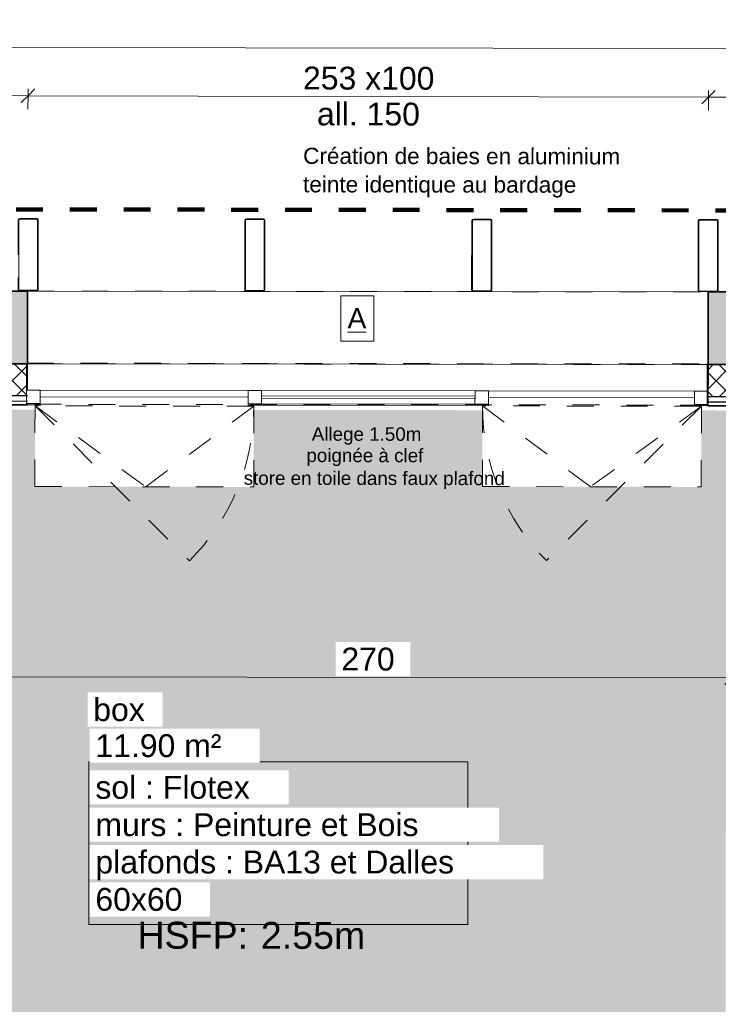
# Model space of a CAD drawing. Header units: metres. Extents: x 107 to 154, y -7 to 138.
# Tile 36 of 62: x 119.78 to 122.37, y 131.85 to 135.52. Entities that reach past the tile are written whole.
import ezdxf

# ---------------------------------------------------------------- set-up
doc = ezdxf.new("R2010")
doc.units = ezdxf.units.M
for name, pattern in [('Caché', [0.003, 0.002, -0.001]), ('Centre', [0.0125, 0.0025, -0.001875, 0.00625, -0.001875]), ('Projeté', [0.003969, 0.002381, -0.001587])]:
    doc.linetypes.add(name, pattern=pattern)
for name, color, linetype, lineweight in [('A-ANNO-DIMS', 7, 'Continuous', 20), ('A-ANNO-DIMS-50', 7, 'Continuous', 20), ('A-AREA-IDEN', 7, 'Continuous', 20), ('A-DETL-GENF', 7, 'Continuous', 18), ('A-DETL-HDLN', 7, 'Caché', 18), ('A-GENM', 7, 'Continuous', 18), ('A-GLAZ', 7, 'Continuous', 18), ('A-GLAZ-CURT', 7, 'Continuous', 18), ('A-GLAZ-CWMG', 7, 'Continuous', 18), ('A-WALL', 7, 'Continuous', 18), ('G-ANNO-TEXT', 7, 'Continuous', 20), ('I-WALL', 7, 'Continuous', 18), ('S-COLS', 7, 'Continuous', 18)]:
    doc.layers.add(name, color=color, linetype=linetype, lineweight=lineweight)
doc.layers.add('A-DETL', color=7, linetype='Continuous', lineweight=18, true_color=0x00a600)
doc.layers.add('A-WALL-PATT', color=7, linetype='Continuous', true_color=0x2a2a2a)
doc.styles.add('Arial_4', font='arial.ttf', dxfattribs={"height": 0.075})
doc.styles.add('Arial_5', font='arial.ttf', dxfattribs={"height": 0.085})
doc.styles.add('Arial_6', font='arial.ttf', dxfattribs={"height": 0.1})
doc.styles.add('Arial_8', font='arial.ttf', dxfattribs={"height": 0.05})
doc.styles.add('Arial_9', font='arial.ttf', dxfattribs={"height": 0.06})
doc.dimstyles.new('GRZRIG_Cotes_linéaires_-Arial_1_7', dxfattribs={"dimscale": 0.3048, "dimtxt": 0.086722, "dimasz": 0.164042, "dimexe": 0.082021, "dimexo": 0.0625, "dimgap": 8.2021e-05, "dimtad": 1, "dimdec": 0, "dimlfac": 100, "dimzin": 0, "dimdsep": 46, "dimtxsty": 'Arial_5', "dimblk1": 'OBLIQUE', "dimblk2": 'OBLIQUE', "dimsah": 1, "dimcen": 0.09, "dimdle": 0.082021, "dimazin": 0, "dimtfac": 1, "dimtdec": 4, "dimtix": 1, "dimtmove": 0, "dimatfit": 3, "dimfxl": 0.164042, "dimfxlon": 1, "dimtvp": 1, "dimtolj": 1, "dimtzin": 0, "dimarcsym": 2})
doc.dimstyles.new('GRZRIG_Cotes_linéaires_-Arial_1_7_op', dxfattribs={"dimscale": 0.3048, "dimtxt": 0.086722, "dimasz": 0.164042, "dimexe": 0.082021, "dimexo": 0.0625, "dimgap": 8.2021e-05, "dimtad": 1, "dimdec": 0, "dimlfac": 100, "dimzin": 0, "dimdsep": 46, "dimtxsty": 'Arial_5', "dimblk1": 'OBLIQUE', "dimblk2": 'OBLIQUE', "dimsah": 1, "dimcen": 0.09, "dimdle": 0.082021, "dimazin": 0, "dimtfac": 1, "dimtdec": 4, "dimtix": 1, "dimtmove": 0, "dimatfit": 3, "dimfxl": 0.164042, "dimfxlon": 1, "dimtvp": 1, "dimtfill": 1, "dimtolj": 1, "dimtzin": 0, "dimarcsym": 2})

# ---------------------------------------------------------------- blocks, each defined once
blk = doc.blocks.new('Profil creux rectangulaire RHS - 270x75RHS-V39-DCE-R-1 Proj 50')
at = {"layer": 'S-COLS'}
for p, q in [((-0.0375, 0.129), (-0.0375, 0)), ((-0.0345, -0.129), (-0.0345, 0.129)), ((0.0315, 0.135), (-0.0315, 0.135)), ((-0.0315, 0.132), (0.0315, 0.132)), ((0.0345, 0.129), (0.0345, -0.129)), ((0.0375, -0.129), (0.0375, 0.129)), ((-0.0375, -0.085), (-0.0375, -0.129)), ((0.0315, -0.132), (-0.0315, -0.132))]:
    blk.add_line(p, q, dxfattribs=at)
for centre, radius, start, end in [((-0.0315, 0.129), 0.006, 90, 180), ((-0.0315, 0.129), 0.003, 90, 180), ((0.0315, 0.129), 0.006, 360, 90), ((0.0315, 0.129), 0.003, 0, 90), ((-0.0315, -0.129), 0.006, 180, 270), ((-0.0315, -0.129), 0.003, 180, 270), ((0.0315, -0.129), 0.006, 270, 360), ((0.0315, -0.129), 0.003, 270, 360)]:
    blk.add_arc(centre, radius, start, end, dxfattribs=at)
blk = doc.blocks.new('Profil creux rectangulaire RHS - 270x75RHS-V41-DCE-R-1 Proj 50')
at = {"layer": 'S-COLS'}
for p, q in [((-0.0375, 0.129), (-0.0375, -0.129)), ((-0.0345, -0.129), (-0.0345, 0.129)), ((0.0315, 0.135), (-0.0315, 0.135)), ((-0.0315, 0.132), (0.0315, 0.132)), ((0.0345, 0.129), (0.0345, -0.129)), ((0.0375, -0.129), (0.0375, 0.129)), ((0.0315, -0.132), (-0.0315, -0.132))]:
    blk.add_line(p, q, dxfattribs=at)
for centre, radius, start, end in [((-0.0315, 0.129), 0.006, 90, 180), ((-0.0315, 0.129), 0.003, 90, 180), ((0.0315, 0.129), 0.006, 360, 90), ((0.0315, 0.129), 0.003, 0, 90), ((-0.0315, -0.129), 0.006, 180, 270), ((-0.0315, -0.129), 0.003, 180, 270), ((0.0315, -0.129), 0.006, 270, 360), ((0.0315, -0.129), 0.003, 270, 360)]:
    blk.add_arc(centre, radius, start, end, dxfattribs=at)
blk = doc.blocks.new('OMD_Ouvrant - Oscillo Battant-5382179-DCE-R-1 Proj 50')
at = {"layer": 'A-GLAZ'}
for p, q in [((-0.3866, -0.0333), (-0.3866, 0)), ((-0.3866, 0), (0.3866, 0)), ((0.3866, 0), (0.3866, -0.0335))]:
    blk.add_line(p, q, dxfattribs=at)
blk = doc.blocks.new('Meneau rectangulaire - 50x50-5382177-DCE-R-1 Proj 50')
at = {"layer": 'A-GLAZ-CWMG'}
blk.add_line((120.6248, 134.1371), (119.8517, 134.1383), dxfattribs=at)
blk = doc.blocks.new('Meneau rectangulaire - 50x50-4318665-DCE-R-1 Proj 50')
at = {"layer": 'A-GLAZ-CWMG'}
for p, q in [((0, 0.025), (-0.05, 0.025)), ((0, 0.025), (0, -0.025)), ((-0.05, 0), (-0.05, -0.025)), ((-0.05, -0.025), (0, -0.025))]:
    blk.add_line(p, q, dxfattribs=at)
blk = doc.blocks.new('Meneau rectangulaire - 50x50-4318666-DCE-R-1 Proj 50')
at = {"layer": 'A-GLAZ-CWMG'}
for p, q in [((-0.05, 0.025), (-0.0032, 0.025)), ((-0.05, 0), (-0.05, -0.025)), ((-0.05, -0.025), (-0.0032, -0.025))]:
    blk.add_line(p, q, dxfattribs=at)
blk = doc.blocks.new('OMD_Ouvrant - Oscillo Battant-5382132-DCE-R-1 Proj 50')
at = {"layer": 'A-GLAZ'}
for p, q in [((-0.383, -0.0311), (-0.383, 0)), ((-0.383, 0), (0.383, 0)), ((0.383, 0), (0.383, -0.0309))]:
    blk.add_line(p, q, dxfattribs=at)
blk = doc.blocks.new('Meneau rectangulaire - 50x50-5382131-DCE-R-1 Proj 50')
at = {"layer": 'A-GLAZ-CWMG'}
blk.add_line((122.2847, 134.1347), (121.5186, 134.1358), dxfattribs=at)
blk = doc.blocks.new('Panneau système - Vitré-4731346-DCE-R-1 Proj 50')
at = {"layer": 'A-GLAZ-CURT'}
for p, q in [((-0.3969, 0.005), (0.3969, 0.005)), ((-0.3969, -0.005), (-0.3969, 0.005)), ((0.3969, -0.005), (0.3969, 0.005)), ((0.3969, -0.005), (-0.3969, -0.005))]:
    blk.add_line(p, q, dxfattribs=at)
blk = doc.blocks.new('Meneau rectangulaire - 50x50-4731345-DCE-R-1 Proj 50')
at = {"layer": 'A-GLAZ-CWMG'}
for p, q in [((121.4686, 134.1359), (120.6748, 134.1371)), ((121.4685, 134.0859), (120.6747, 134.0871))]:
    blk.add_line(p, q, dxfattribs=at)
blk = doc.blocks.new('Meneau rectangulaire - 50x50-4318663-DCE-R-1 Proj 50')
at = {"layer": 'A-GLAZ-CWMG'}
for p, q in [((0.025, 0.025), (-0.025, 0.025)), ((-0.025, 0.025), (-0.025, -0.025)), ((-0.025, -0.025), (0.025, -0.025)), ((0.025, 0), (0.025, -0.025))]:
    blk.add_line(p, q, dxfattribs=at)
blk = doc.blocks.new('Meneau rectangulaire - 50x50-V76-DCE-R-1 Proj 50')
at = {"layer": 'A-GLAZ-CWMG'}
for p, q in [((0.025, 0.025), (-0.025, 0.025)), ((-0.025, 0), (-0.025, -0.025)), ((0.025, 0.025), (0.025, -0.025)), ((-0.025, -0.025), (0.025, -0.025))]:
    blk.add_line(p, q, dxfattribs=at)
blk = doc.blocks.new('Ouverture-Fenêtre-Carrée - 2520x 1000mm-4885269-DCE-R-1 Proj 50')
at = {"layer": 'A-GENM'}
for p, q in [((-1.2732, -0.0765), (-1.2732, 0.0765)), ((1.2568, 0.0765), (1.2568, -0.0765))]:
    blk.add_line(p, q, dxfattribs=at)
at = {"layer": 'A-GENM', "linetype": 'Projeté'}
for p, q in [((-1.2732, 0.0765), (1.2568, 0.0765)), ((1.2568, -0.0765), (-1.2732, -0.0765))]:
    blk.add_line(p, q, dxfattribs=at)
blk = doc.blocks.new('Ouverture-Fenêtre-Carrée - 2520x 1000mm-4885399-DCE-R-1 Proj 50')
at = {"layer": 'A-GENM'}
for p, q in [((-1.2732, -0.135), (-1.2732, 0.135)), ((1.2568, 0.135), (1.2568, -0.135))]:
    blk.add_line(p, q, dxfattribs=at)
at = {"layer": 'A-GENM', "linetype": 'Projeté'}
for p, q in [((-1.2732, 0.135), (1.2568, 0.135)), ((1.2568, -0.135), (-1.2732, -0.135))]:
    blk.add_line(p, q, dxfattribs=at)
blk = doc.blocks.new('DIMBLOCK46-DCE-R-1 Proj 50')
at = {"layer": 'A-ANNO-DIMS-50'}
for p, q in [((119.7177, 133.0725), (119.7178, 133.1225)), ((122.4219, 133.0685), (122.4219, 133.1185)), ((119.7177, 133.0725), (119.6927, 133.0475)), ((119.7177, 133.0725), (119.7428, 133.0975)), ((119.7177, 133.0725), (122.4219, 133.0685)), ((119.7177, 133.0725), (119.7177, 133.0475)), ((122.4219, 133.0685), (122.3968, 133.0436)), ((122.4219, 133.0685), (122.4218, 133.0435)), ((122.4219, 133.0685), (122.4469, 133.0935))]:
    blk.add_line(p, q, dxfattribs=at)
at = {"layer": 'A-ANNO-DIMS-50', "color": 0, "insert": (120.9719, 133.181), "char_height": 0.085, "width": 0.23535, "attachment_point": 1, "rotation": 359.9159, "line_spacing_factor": 0.941778, "style": 'Arial_5', "bg_fill": 3, "box_fill_scale": 1.25, "bg_fill_color": 256, "bg_fill_true_color": 13158600, "bg_fill_transparency": 0}
blk.add_mtext('270', dxfattribs=at)
blk = doc.blocks.new('_Oblique')
at = {"color": 0, "linetype": 'ByBlock', "lineweight": -2}
blk.add_line((-0.5, -0.5), (0.5, 0.5), dxfattribs=at)
blk = doc.blocks.new('DIMBLOCK126-DCE-R-1 Proj 50')
at = {"layer": 'A-ANNO-DIMS-50'}
for p, q in [((122.3369, 135.2281), (122.3118, 135.2032)), ((122.3369, 135.2281), (122.3368, 135.1781)), ((122.3369, 135.2281), (122.362, 135.2531)), ((122.3369, 135.2281), (122.337, 135.2531)), ((124.0222, 135.2245), (122.3369, 135.2281)), ((124.0222, 135.2245), (124.0473, 135.2495)), ((124.0222, 135.2245), (124.0223, 135.2495)), ((124.0222, 135.2245), (123.9972, 135.1996)), ((124.0222, 135.2245), (124.0221, 135.1745))]:
    blk.add_line(p, q, dxfattribs=at)
at = {"layer": 'A-ANNO-DIMS-50', "color": 0, "insert": (123.0817, 135.3369), "char_height": 0.085, "width": 0.23535, "attachment_point": 1, "rotation": 359.8774, "line_spacing_factor": 0.941778, "style": 'Arial_5'}
blk.add_mtext('169', dxfattribs=at)
blk = doc.blocks.new('DIMBLOCK127-DCE-R-1 Proj 50')
at = {"layer": 'A-ANNO-DIMS-50'}
for p, q in [((119.8069, 135.2336), (119.7819, 135.2086)), ((119.8069, 135.2336), (119.8068, 135.1836)), ((119.8069, 135.2336), (119.807, 135.2586)), ((119.8069, 135.2336), (119.832, 135.2585)), ((122.3369, 135.2281), (119.8069, 135.2336)), ((122.3369, 135.2281), (122.3118, 135.2032)), ((122.3369, 135.2281), (122.3368, 135.1781)), ((122.3369, 135.2281), (122.362, 135.2531)), ((122.3369, 135.2281), (122.337, 135.2531))]:
    blk.add_line(p, q, dxfattribs=at)
at = {"layer": 'A-ANNO-DIMS-50', "color": 0, "char_height": 0.085, "attachment_point": 1, "rotation": 359.8774, "line_spacing_factor": 0.941778, "style": 'Arial_5'}
for s, insert, width in [('253 x100', (120.8293, 135.3417), 0.582772), ('all. 150', (120.8811, 135.2082), 0.457892)]:
    blk.add_mtext(s, dxfattribs=dict(at, insert=insert, width=width))
blk = doc.blocks.new('DIMBLOCK128-DCE-R-1 Proj 50')
at = {"layer": 'A-ANNO-DIMS-50'}
for p, q in [((115.1137, 135.2436), (115.1138, 135.2686)), ((115.1137, 135.2436), (115.1388, 135.2685)), ((119.8069, 135.2336), (115.0887, 135.2436)), ((115.1137, 135.2436), (115.0887, 135.2186)), ((115.1137, 135.2436), (115.1136, 135.1936)), ((119.8069, 135.2336), (119.7819, 135.2086)), ((119.8069, 135.2336), (119.8068, 135.1836)), ((119.8069, 135.2336), (119.807, 135.2586)), ((119.8069, 135.2336), (119.832, 135.2585))]:
    blk.add_line(p, q, dxfattribs=at)
at = {"layer": 'A-ANNO-DIMS-50', "color": 0, "insert": (117.3625, 135.3492), "char_height": 0.085, "width": 0.23535, "attachment_point": 1, "rotation": 359.8774, "line_spacing_factor": 0.941778, "style": 'Arial_5'}
blk.add_mtext('469', dxfattribs=at)
blk = doc.blocks.new('DIMBLOCK129-DCE-R-1 Proj 50')
at = {"layer": 'A-ANNO-DIMS-50'}
for p, q in [((136.325, 135.3885), (115.0887, 135.4197)), ((115.1137, 135.4197), (115.0887, 135.3947)), ((115.1137, 135.4197), (115.1136, 135.3697)), ((115.1137, 135.4197), (115.1138, 135.4447)), ((115.1137, 135.4197), (115.1388, 135.4446)), ((136.3, 135.3885), (136.325, 135.4135)), ((136.3, 135.3885), (136.3, 135.4135)), ((136.3, 135.3885), (136.2749, 135.3636)), ((136.3, 135.3885), (136.2999, 135.3385))]:
    blk.add_line(p, q, dxfattribs=at)
at = {"layer": 'A-ANNO-DIMS-50', "color": 0, "insert": (125.5763, 135.5147), "char_height": 0.085, "width": 0.3138, "attachment_point": 1, "rotation": 359.9159, "line_spacing_factor": 0.941778, "style": 'Arial_5'}
blk.add_mtext('2119', dxfattribs=at)

msp = doc.modelspace()

# ---------------------------------------------------------------- hatches: boundary and pattern name
at = {"layer": 'A-DETL-GENF', "true_color": 0x00ffff}
h = msp.add_hatch(color=4, dxfattribs=at)
h.paths.add_polyline_path([(125.7654, 130.4219), (128.8556, 130.5793), (128.8597, 133.3237), (127.8297, 133.3252), (127.8307, 134.054), (127.3635, 134.0545), (127.3631, 133.7738), (126.5497, 133.7748), (126.5497, 134.0555), (125.7707, 134.0565), (125.7655, 130.5119)])
h.paths.add_polyline_path([(125.6254, 130.4327), (125.6307, 134.0567), (124.8527, 134.0576), (124.8523, 133.7736), (124.039, 133.7749), (124.039, 134.0586), (123.5699, 134.0592), (123.5689, 133.3314), (122.5423, 133.3329), (122.5382, 130.5991), (125.6136, 130.4334)])
h.paths.add_polyline_path([(128.9956, 130.5864), (132.696, 130.7749), (132.7023, 133.2025), (131.6982, 133.204), (131.6995, 134.0487), (131.5795, 134.0487), (131.5791, 133.7675), (130.7657, 133.7685), (130.7657, 134.0487), (129.9088, 134.0487), (129.9084, 133.7673), (129.095, 133.7687), (129.095, 134.0487), (129.0007, 134.0487), (128.9977, 132.0273)])
h.paths.add_polyline_path([(122.3983, 130.6066), (122.4033, 134.0627), (122.3101, 134.0629), (122.3097, 133.7788), (121.4963, 133.7798), (121.4963, 134.0639), (120.6463, 134.0649), (120.6459, 133.7786), (119.8326, 133.78), (119.8326, 134.0659), (119.7392, 134.066), (119.738, 133.2281), (118.7342, 133.2296), (118.7306, 130.7753), (119.2823, 130.7745), (122.2954, 130.6122)])
at = {"layer": 'A-WALL-PATT'}
h = msp.add_hatch(color=256, dxfattribs=at)
h.paths.add_polyline_path([(136.3481, 134.2165), (136.3481, 134.4865), (131.6007, 134.4923), (131.6007, 134.2223), (136.1713, 134.2167)])
h.paths.add_polyline_path([(129.0704, 134.2254), (129.0704, 134.4954), (127.3907, 134.4975), (127.3907, 134.2275), (128.9317, 134.2256)])
h.paths.add_polyline_path([(124.0204, 134.2316), (124.0207, 134.5016), (122.3353, 134.5037), (122.335, 134.2337), (123.502, 134.2323)])
h.paths.add_polyline_path([(119.805, 134.2368), (119.8054, 134.5068), (115.0622, 134.5127), (115.0621, 134.2427), (119.2789, 134.2375)])
at = {"layer": 'A-WALL-PATT', "lineweight": 18, "true_color": 0x7e7e7e}
h = msp.add_hatch(dxfattribs=at)
h.set_pattern_fill('FP_1', color=8, style=0, pattern_type=2)
h.set_pattern_definition([(45, (0, 0), (-0.035355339, 0.035355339), []), (135, (0, 0), (-0.035355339, -0.035355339), [])])
h.paths.add_polyline_path([(122.9757, 134.1129), (122.9758, 134.2329), (122.335, 134.2337), (122.335, 134.1137), (122.8987, 134.113)])
h.paths.add_polyline_path([(119.8049, 134.1168), (119.8048, 134.2368), (119.1139, 134.2377), (119.1138, 134.1177), (119.8048, 134.1168)])

# ---------------------------------------------------------------- linework, layer by layer
at = {"layer": 'A-AREA-IDEN', "color": 251, "true_color": 0x505050, "flags": 128}
msp.add_lwpolyline([(120.0324, 132.7564), (121.4419, 132.7564), (121.4419, 132.1509), (120.0324, 132.1509)], close=True, dxfattribs=at)
at = {"layer": 'A-DETL', "color": 1, "linetype": 'Centre', "lineweight": 100, "true_color": 0xff0000}
msp.add_line((114.7626, 134.8181), (135.3825, 134.7878), dxfattribs=at)
at = {"layer": 'A-DETL-HDLN'}
for p, q in [((119.833, 134.08), (119.8326, 133.78)), ((120.6463, 134.0786), (119.833, 134.08)), ((119.833, 134.08), (120.2444, 133.7788)), ((119.833, 134.08), (120.4072, 133.504)), ((120.6463, 134.0788), (120.2444, 133.7788)), ((120.6459, 133.7786), (120.6463, 134.0786)), ((121.4968, 134.0798), (121.4963, 133.7798)), ((121.4968, 134.08), (121.8978, 133.7788)), ((122.3101, 134.0788), (121.4968, 134.0798)), ((122.3101, 134.0788), (121.7342, 133.5045)), ((122.3101, 134.0788), (121.8978, 133.7788)), ((122.3097, 133.7788), (122.3101, 134.0788)), ((119.8326, 133.78), (120.6459, 133.7786)), ((121.4963, 133.7798), (122.3097, 133.7788))]:
    msp.add_line(p, q, dxfattribs=at)
for centre, start, end in [((119.833, 134.08), 314.9159, 359.9159), ((122.3101, 134.0788), 179.9159, 224.9159)]:
    msp.add_arc(centre, 0.8133, start, end, dxfattribs=at)
at = {"layer": 'A-WALL', "lineweight": 35}
for p, q in [((115.0622, 134.5127), (119.8054, 134.5068)), ((119.805, 134.2368), (119.8054, 134.5068)), ((122.335, 134.2337), (122.3353, 134.5037)), ((122.3353, 134.5037), (124.0207, 134.5016)), ((115.0619, 134.2427), (119.805, 134.2368)), ((122.335, 134.2337), (124.0204, 134.2316))]:
    msp.add_line(p, q, dxfattribs=at)
at = {"layer": 'A-WALL'}
for p, q in [((119.8054, 134.5068), (122.3353, 134.5037)), ((122.3348, 134.2337), (119.805, 134.2368))]:
    msp.add_line(p, q, dxfattribs=at)
at = {"layer": 'A-WALL', "lineweight": 25}
for p, q in [((119.8048, 134.0968), (119.1137, 134.0977)), ((119.8049, 134.1168), (119.1138, 134.1177)), ((122.9757, 134.1129), (122.3346, 134.1137)), ((122.4234, 134.0936), (122.3346, 134.0937))]:
    msp.add_line(p, q, dxfattribs=at)
at = {"layer": 'G-ANNO-TEXT', "flags": 128}
msp.add_lwpolyline([(120.9699, 134.4896), (121.0929, 134.4895), (121.0927, 134.3205), (120.9697, 134.3206)], close=True, dxfattribs=at)
at = {"layer": 'I-WALL'}
for p, q in [((119.8049, 134.1384), (119.805, 134.2368)), ((119.8048, 134.0838), (119.8048, 134.0884)), ((119.8516, 134.0838), (119.8048, 134.0838)), ((121.5185, 134.0817), (120.6247, 134.0828)), ((122.3346, 134.0807), (122.2846, 134.0808))]:
    msp.add_line(p, q, dxfattribs=at)
at = {"layer": 'I-WALL', "lineweight": 35}
for p, q in [((122.3346, 134.0807), (122.3348, 134.2337)), ((122.3348, 134.2337), (122.335, 134.2337)), ((119.1137, 134.0847), (119.8048, 134.0838)), ((122.4234, 134.0806), (122.3346, 134.0807))]:
    msp.add_line(p, q, dxfattribs=at)

# ---------------------------------------------------------------- block references
at = {"layer": 'A-GENM', "rotation": 359.9294002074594}
for name, p in [('Ouverture-Fenêtre-Carrée - 2520x 1000mm-4885399-DCE-R-1 Proj 50', (121.0784, 134.3703)), ('Ouverture-Fenêtre-Carrée - 2520x 1000mm-4885269-DCE-R-1 Proj 50', (121.0749, 134.1609))]:
    msp.add_blockref(name, p, dxfattribs=at)
at = {"layer": 'A-GLAZ', "rotation": 359.9158716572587}
for name, p in [('OMD_Ouvrant - Oscillo Battant-5382179-DCE-R-1 Proj 50', (120.2382, 134.1127)), ('OMD_Ouvrant - Oscillo Battant-5382132-DCE-R-1 Proj 50', (121.9016, 134.1103))]:
    msp.add_blockref(name, p, dxfattribs=at)
at = {"layer": 'A-GLAZ-CURT', "rotation": 359.9158716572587}
msp.add_blockref('Panneau système - Vitré-4731346-DCE-R-1 Proj 50', (121.0717, 134.1115), dxfattribs=at)
at = {"layer": 'A-GLAZ-CWMG', "rotation": 179.9158716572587}
msp.add_blockref('Meneau rectangulaire - 50x50-4318666-DCE-R-1 Proj 50', (119.8016, 134.1134), dxfattribs=at)
at = {"layer": 'A-GLAZ-CWMG'}
for name in ['Meneau rectangulaire - 50x50-5382177-DCE-R-1 Proj 50', 'Meneau rectangulaire - 50x50-4731345-DCE-R-1 Proj 50', 'Meneau rectangulaire - 50x50-5382131-DCE-R-1 Proj 50']:
    msp.add_blockref(name, (0, 0), dxfattribs=at)
at = {"layer": 'A-GLAZ-CWMG', "extrusion": (0, 0, -1), "rotation": 180.0841283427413}
for name, p in [('Meneau rectangulaire - 50x50-V76-DCE-R-1 Proj 50', (-120.6498, 134.1121)), ('Meneau rectangulaire - 50x50-4318663-DCE-R-1 Proj 50', (-121.4936, 134.1109)), ('Meneau rectangulaire - 50x50-4318665-DCE-R-1 Proj 50', (-122.3346, 134.1096))]:
    msp.add_blockref(name, p, dxfattribs=at)
at = {"layer": 'S-COLS'}
for name, p, rotation in [('Profil creux rectangulaire RHS - 270x75RHS-V39-DCE-R-1 Proj 50', (119.8075, 134.6418), 359.9294002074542), ('Profil creux rectangulaire RHS - 270x75RHS-V41-DCE-R-1 Proj 50', (120.65, 134.6408), 359.9294002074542), ('Profil creux rectangulaire RHS - 270x75RHS-V41-DCE-R-1 Proj 50', (121.4938, 134.6398), 359.9294002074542), ('Profil creux rectangulaire RHS - 270x75RHS-V41-DCE-R-1 Proj 50', (122.3354, 134.6387), 359.9294002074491)]:
    msp.add_blockref(name, p, dxfattribs=dict(at, rotation=rotation))

# ---------------------------------------------------------------- texts
at = {"layer": 'G-ANNO-TEXT', "attachment_point": 1, "rotation": 359.9159}
for s, insert, char_height, width, style in [('Création de baies en aluminium ', (120.8297, 135.0398), 0.06, 1.563291, 'Arial_9'), ('teinte identique au bardage', (120.8295, 134.934), 0.06, 1.322784, 'Arial_9'), ('\\L\\LA', (120.9948, 134.4437), 0.075, 0.084177, 'Arial_4'), ('Allege 1.50m', (120.8617, 134.0005), 0.05, 0.481013, 'Arial_8'), ('poignée à clef ', (120.8418, 133.9211), 0.05, 0.541139, 'Arial_8'), ('store en toile dans faux plafond', (120.6086, 133.8366), 0.05, 1.166455, 'Arial_8')]:
    msp.add_mtext(s, dxfattribs=dict(at, insert=insert, char_height=char_height, width=width, style=style))
at = {"layer": 'G-ANNO-TEXT', "lineweight": 50, "char_height": 0.1, "attachment_point": 1, "rotation": 359.9159, "style": 'Arial_6'}
for s, insert, width in [('HSFP:', (120.2138, 132.1617), 0.509072), (' 2.55m', (120.6338, 132.1611), 0.529114)]:
    msp.add_mtext(s, dxfattribs=dict(at, insert=insert, width=width))

# ---------------------------------------------------------------- dimensions: what is measured, and where the dimension line sits
at = {"layer": 'A-ANNO-DIMS'}
for base, p1, p2, angle, override, picture, middle in [((115.1137, 135.4197), (136.2999, 135.3385), (115.1136, 135.3697), 359.9159, {"dimpost": '<>', "dimfxl": 21.186286}, 'DIMBLOCK129-DCE-R-1 Proj 50', (125.7069, 135.4475)), ((115.1137, 135.2436), (119.8068, 135.1836), (115.1136, 135.1936), 359.8774, {"dimpost": '<>', "dimfxl": 4.693178}, 'DIMBLOCK128-DCE-R-1 Proj 50', (117.4604, 135.282)), ((122.3369, 135.2281), (124.0221, 135.1745), (122.3368, 135.1781), 359.8774, {"dimpost": '<>', "dimfxl": 1.685346}, 'DIMBLOCK126-DCE-R-1 Proj 50', (123.1797, 135.2698))]:
    dim = msp.add_linear_dim(base=base, p1=p1, p2=p2, angle=angle, dimstyle='GRZRIG_Cotes_linéaires_-Arial_1_7', override=override, dxfattribs=at)
    dim.commit()
    dim.dimension.update_dxf_attribs({"geometry": picture, "text_midpoint": middle})
dim = msp.add_linear_dim(base=(119.8069, 135.2336), p1=(122.3368, 135.1781), p2=(119.8068, 135.1836), angle=359.8774, text='<>\\Xall. 150', dimstyle='GRZRIG_Cotes_linéaires_-Arial_1_7', override={"dimpost": '<>x100', "dimfxl": 2.529999}, dxfattribs=at)
dim.commit()
dim.dimension.update_dxf_attribs({"geometry": 'DIMBLOCK127-DCE-R-1 Proj 50', "text_midpoint": (121.0719, 135.2308)})

# ---------------------------------------------------------------- next in the draw order: texts
at = {"layer": 'A-AREA-IDEN', "color": 251, "true_color": 0x505050, "char_height": 0.085, "attachment_point": 1, "style": 'Arial_5', "bg_fill": 3, "box_fill_scale": 1.25, "bg_fill_color": 256, "bg_fill_true_color": 13158600, "bg_fill_transparency": 0}
for s, insert, width in [('box', (120.0495, 132.993), 0.236498), ('11.90 m²', (120.0574, 132.8589), 0.58924), ('sol : Flotex', (120.0574, 132.7039), 0.697468), ('murs : Peinture et Bois', (120.0574, 132.565), 1.479113), ('plafonds : BA13 et Dalles', (120.0574, 132.4261), 1.643459), ('60x60', (120.0574, 132.2872), 0.404852)]:
    msp.add_mtext(s, dxfattribs=dict(at, insert=insert, width=width))

# ---------------------------------------------------------------- next in the draw order: dimensions: what is measured, and where the dimension line sits
at = {"layer": 'A-ANNO-DIMS'}
dim = msp.add_linear_dim(base=(122.4219, 133.0685), p1=(119.7178, 133.1225), p2=(122.4219, 133.1185), angle=359.9159, dimstyle='GRZRIG_Cotes_linéaires_-Arial_1_7_op', override={"dimpost": '<>', "dimfxl": 2.704149}, dxfattribs=at)
dim.commit()
dim.dimension.update_dxf_attribs({"geometry": 'DIMBLOCK46-DCE-R-1 Proj 50', "text_midpoint": (121.0699, 133.1139)})

doc.saveas('drawing.dxf')
